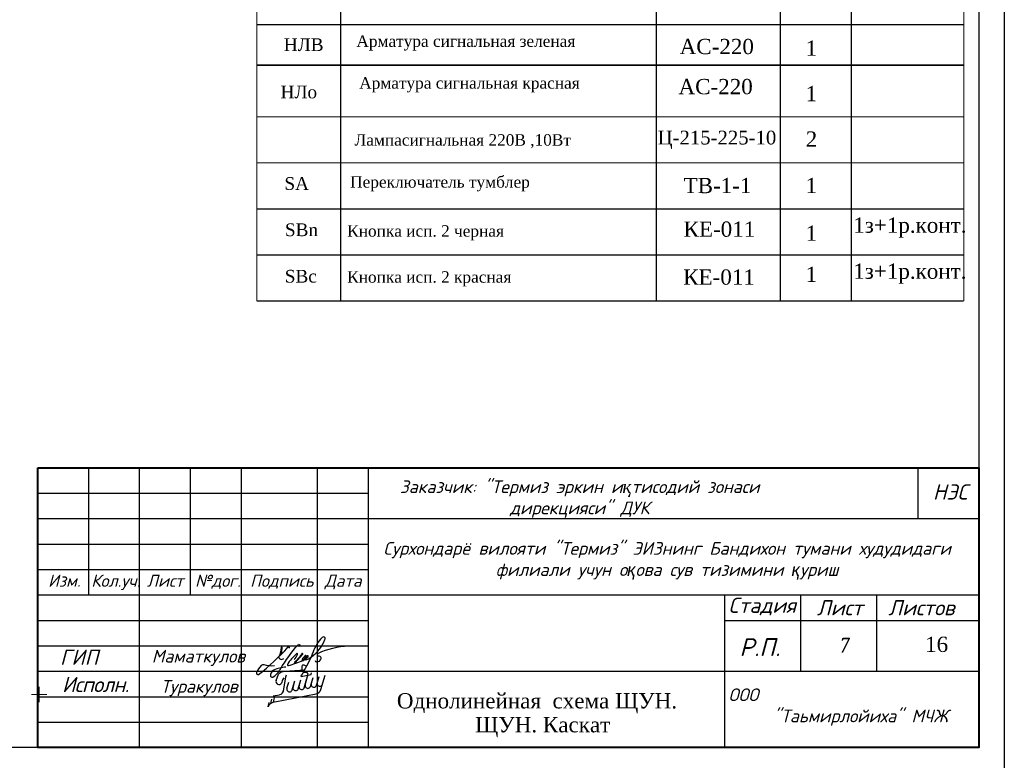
# Model space of a CAD drawing. Extents: x 10527 to 38813, y 13847 to 37526.
# Tile 39 of 256: x 35856 to 36049, y 33840 to 33985. Entities that reach past the tile are written whole.
import ezdxf

# ---------------------------------------------------------------- set-up
doc = ezdxf.new("R2010")
doc.units = 0
doc.header["$LTSCALE"] = 0.5
doc.header["$MEASUREMENT"] = 0
doc.layers.add('GEODS_POINT_GRID#_B', color=7, linetype='Continuous', true_color=0x000000)
doc.layers.add('P', color=7, linetype='Continuous')
doc.layers.add('Э-СХЕМА', color=7, linetype='Continuous', lineweight=20)
doc.layers.add('Элемент модели - Зона_Ном_пера__41', color=7, linetype='Continuous', lineweight=25)
doc.styles.add('--Times New Roman', font='times.ttf')
doc.styles.add('ISOCPEUR', font='isocpeui.ttf', dxfattribs={"height": 300})
doc.styles.add('OOO-Kazar', font='isocpeur.ttf', dxfattribs={"height": 300})
doc.styles.get("Standard").update_dxf_attribs({"font": 'times.ttf'})
doc.styles.add('TIMES NEW', font='times.ttf')

# ---------------------------------------------------------------- blocks, each defined once
blk = doc.blocks.new('CrossCoord_m1')
at = {"layer": 'GEODS_POINT_GRID#_B', "color": 3, "lineweight": 20, "true_color": 0x00ff00, "flags": 128}
for points in [[(-3, 0), (3, 0)], [(0, 3), (0, -3)]]:
    blk.add_lwpolyline(points, dxfattribs=at)
blk = doc.blocks.new('енаеар')
at = {"color": 5, "lineweight": 30, "ltscale": 100}
for points in [[(2775756, -500781), (2775800, -500660, -0.26657), (2775930, -500600), (2776320, -500570)], [(2775905, -500732, 0.104122), (2775865, -500812), (2775861, -500833)], [(2776388, -500654, 0.666286), (2776257, -500677, 0.666286)], [(2775729, -501198), (2776546, -501043, 0.273537), (2776637, -500959)]]:
    blk.add_lwpolyline(points, format="xyb", dxfattribs=at)
for points in [[(2775901, -500990), (2775947, -500710), (2775960, -500670)], [(2776250, -500700), (2776444, -500663), (2776454, -500633)], [(2776250, -500700), (2776258, -500673)], [(2776309, -500925), (2776362, -500745)], [(2776322, -500881), (2776362, -500745)], [(2776328, -500865), (2776388, -500654)], [(2776429, -500902), (2776482, -500722)], [(2776439, -500870), (2776481, -500722)], [(2776549, -500879), (2776601, -500700)], [(2776637, -500959), (2776719, -500679)], [(2775969, -500933), (2776003, -500813)], [(2776070, -500970), (2776123, -500790)], [(2776079, -500940), (2776122, -500790)], [(2776089, -500910), (2776123, -500790)], [(2776190, -500947), (2776242, -500768)], [(2776201, -500910), (2776242, -500768)], [(2776208, -500888), (2776242, -500768)], [(2775652, -501232), (2775671, -501148)], [(2775700, -501080), (2775820, -501060)], [(2775707, -501203), (2775727, -501119)], [(2775599, -501298), (2775618, -501214)]]:
    blk.add_lwpolyline(points, dxfattribs=at)
for centre, radius, start, end in [((2775812, -500800), 59.1, 161.6617, 325.8915), ((2775802, -500957), 104, 279.6859, 0.1623), ((2776020, -500950), 53.9, 161.5651, 349.2094), ((2776140, -500927), 53.9, 161.5651, 349.2094), ((2776259, -500905), 53.9, 161.5651, 349.2094), ((2776379, -500882), 53.9, 161.5651, 349.2094), ((2776499, -500859), 53.9, 161.5651, 349.2094), ((2776617, -500839), 53.9, 161.5651, 349.2094), ((2775765, -501379), 185, 101.288, 153.8492)]:
    blk.add_arc(centre, radius, start, end, dxfattribs=at)
blk = doc.blocks.new('2 Лайло')
at = {"color": 5, "lineweight": 30, "ltscale": 100}
for points in [[(2835430, -886930, 0.0997963), (2836784, -884956, 0.6711848), (2836459, -884556, 0.0918061), (2832640, -889070, 0.5697863), (2833090, -889446, 0.0924959), (2835880, -888310), (2838831, -884881, 1.0487229), (2838510, -884610, -0.0635172), (2835665, -887964, 0.749315), (2836129, -888489, 0.0576825), (2838940, -887230, 0.1188076), (2840300, -885630, 0.66771), (2839952, -885334, 0.0569221), (2838703, -886803, 0.8788279), (2839173, -887345, 0.0562181), (2841085, -885857, 0.9952462), (2840780, -885470, 0.1309776), (2839680, -886780, 0.6649566), (2839850, -887071, 0.1506579), (2842440, -885830, 0.1560771), (2847918, -878815, 1.0259242), (2846813, -878036, 0.120771), (2843130, -883850, -0.0475404), (2839410, -891490, -0.7227744), (2838720, -891330, -0.0915221), (2838820, -889340, -0.4991366), (2839300, -889110), (2840230, -889590)], [(2827360, -889570, -0.1061793), (2823120, -889140, 0.19071), (2821940, -889450, 0.1150572), (2820080, -892210, 0.6943743), (2820859, -893070, 0.0456854), (2832940, -881848, -0.871731), (2833250, -882330)], [(2832060, -890130, 0.1143931), (2827090, -891320, 0.3411049), (2825820, -893870, 0.4432524), (2826770, -894100, 0.1151467), (2829770, -890870, -0.0427712), (2837000, -880930, -0.8952041), (2837670, -881260), (2837486, -881633)], [(2830159, -884642, 0.0903848), (2830460, -882010, 0.6486397), (2830120, -882010, -0.1009124), (2829120, -885790, 0.6788591), (2831160, -886520)], [(2843940, -887400, 0.2683397), (2844540, -887870, 0.3712609), (2846430, -886600, 0.4192745), (2845640, -885670, -0.277164), (2844920, -885430, -0.3142166), (2845269, -884383, -0.0979697), (2857480, -881370)]]:
    blk.add_lwpolyline(points, format="xyb", dxfattribs=at)
blk = doc.blocks.new('ыв')
at = {"color": 7, "linetype": 'Continuous'}
for p, q in [((219455.2, 4533634.97), (219640.2, 4533634.97)), ((219455.2, 4533579.97), (219455.2, 4533634.97)), ((219465.2, 4533609.97), (219465.2, 4533634.97)), ((219475.2, 4533579.97), (219475.2, 4533634.97)), ((219485.2, 4533609.97), (219485.2, 4533634.97)), ((219495.2, 4533579.97), (219495.2, 4533634.97)), ((219510.2, 4533579.97), (219510.2, 4533634.97)), ((219520.2, 4533579.97), (219520.2, 4533634.97)), ((219520.2, 4533624.97), (219640.2, 4533624.97)), ((219455.2, 4533614.97), (219520.2, 4533614.97)), ((219455.2, 4533609.97), (219520.2, 4533609.97)), ((219520.2, 4533609.97), (219640.2, 4533609.97)), ((219590.2, 4533609.97), (219590.2, 4533579.97)), ((219605.2, 4533594.97), (219605.2, 4533609.97)), ((219620.14, 4533594.97), (219620.14, 4533609.97)), ((219590.2, 4533604.97), (219640.2, 4533604.97)), ((219520.2, 4533594.97), (219640.2, 4533594.97))]:
    blk.add_line(p, q, dxfattribs=at)
at = {"color": 7, "ltscale": 2}
blk.add_line((219628.2, 4533634.97), (219628.2, 4533624.97), dxfattribs=at)
at = {"lineweight": 40}
blk.add_lwpolyline([(219455.2, 4533634.97), (219640.2, 4533634.97), (219640.2, 4533579.97), (219455.2, 4533579.97)], close=True, dxfattribs=at)
at = {"color": 7, "linetype": 'Continuous'}
for points in [[(219455.2, 4533629.97), (219520.2, 4533629.97)], [(219455.2, 4533624.97), (219520.2, 4533624.97)], [(219455.2, 4533619.97), (219520.2, 4533619.97)], [(219455.2, 4533604.97), (219520.2, 4533604.97)], [(219455.2, 4533599.97), (219520.2, 4533599.97)], [(219455.2, 4533594.97), (219520.2, 4533594.97)], [(219455.2, 4533589.97), (219520.2, 4533589.97)], [(219455.2, 4533584.97), (219520.2, 4533584.97)]]:
    blk.add_lwpolyline(points, dxfattribs=at)
at = {"color": 5, "lineweight": 30, "xscale": 0.0004820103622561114, "yscale": 0.0004820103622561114, "zscale": 0.0004820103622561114}
blk.add_blockref('2 Лайло', (218138.89, 4534024.81), dxfattribs=at)
at = {"color": 3, "xscale": 0.01, "yscale": 0.01, "zscale": 0.01}
blk.add_blockref('енаеар', (191744.48, 4538600.97), dxfattribs=at)
at = {"layer": 'GEODS_POINT_GRID#_B', "color": 3, "true_color": 0x00ff00, "xscale": 0.5, "yscale": 0.5, "zscale": 0.5}
blk.add_blockref('CrossCoord_m1', (219455.45, 4533590.38), dxfattribs=at)
at = {"attachment_point": 5, "style": 'ISOCPEUR'}
for s, insert, char_height, width in [('Заказчик: "Термиз эркин и{\\fTimes New Roman|b0|i1|c204|p18;қ}тисодий зонаси\\Pдирекцияси" ДУК                                                          ', (219561.71, 4533628.83), 2.5005, 119.8228), ('Сурхондарё вилояти "Термиз" ЭИЗнинг Бандихон тумани худудидаги филиали учун о{\\fArial|b0|i1|c204|p34;қ}ова сув тизимини {\\fArial|b0|i1|c204|p34;қ}уриш', (219578.91, 4533616.68), 2.50048, 119.8228), ('ООО                               "Таьмирлойиха" МЧЖ', (219614.6, 4533587.93), 2.5005, 49.8095)]:
    blk.add_mtext(s, dxfattribs=dict(at, insert=insert, char_height=char_height, width=width))
at = {"color": 0, "linetype": 'Continuous', "lineweight": 5, "style": 'OOO-Kazar'}
for s, insert, char_height, attachment_point in [('{\\fISOCPEUR|b0|i1|c204|p34;НЭС}', (219634.58, 4533628.72), 3, 8), ('{\\fISOCPEUR|b0|i1|c204|p34;Изм.}', (219460.39, 4533613.97), 2.4, 2), ('{\\fISOCPEUR|b0|i1|c204|p34;Кол.уч.}', (219470.51, 4533613.97), 2.4, 2), ('{\\fISOCPEUR|b0|i1|c204|p34;Лист}', (219480.23, 4533613.97), 2.4, 2), ('{\\fISOCPEUR|b0|i1|c204|p34;№дог.}', (219490.59, 4533613.97), 2.4, 2), ('{\\fISOCPEUR|b0|i1|c204|p34;Подпись}', (219503.16, 4533613.97), 2.4, 2), ('{\\fISOCPEUR|b0|i1|c204|p34;Дата}', (219515.21, 4533613.97), 2.4, 2), ('{\\fISOCPEUR|b0|i1|c204|p34;Стадия}', (219597.61, 4533605.97), 3, 8), ('{\\fISOCPEUR|b0|i1|c204|p34;Лист }', (219612.85, 4533605.97), 3, 8), ('{\\fISOCPEUR|b0|i1|c204|p34;Листов }', (219628.89, 4533605.97), 3, 8), ('{\\fISOCPEUR|b0|i1|c204|p34;Р.П.}', (219597.15, 4533597.97), 3.5, 8), ('{\\fISOCPEUR|b0|i1|c204|p34;\\T0.95;Исполн.}', (219466.53, 4533593.88), 3, 2)]:
    blk.add_mtext(s, dxfattribs=dict(at, insert=insert, char_height=char_height, attachment_point=attachment_point))
at = {"color": 0, "ltscale": 0.1, "insert": (219629.62, 4533601.77), "char_height": 3, "attachment_point": 1}
blk.add_mtext_dynamic_manual_height_columns('16', width=9.8042, gutter_width=12.5, heights=[0], dxfattribs=at)
at = {"color": 0, "insert": (219459.55, 4533599.23), "char_height": 3, "attachment_point": 1}
blk.add_mtext('{\\fISOCPEUR|b0|i1|c204|p34;\\C256;ГИП}', dxfattribs=at)
at = {"char_height": 2.5005, "width": 21.8041}
for s, insert, attachment_point in [('{\\fISOCPEUR|b0|i1|c204|p34; Маматкулов}', (219476.01, 4533597.6), 4), ('{\\fISOCPEUR|b0|i1|c204|p34;Туракулов}', (219486.91, 4533591.66), 5)]:
    blk.add_mtext(s, dxfattribs=dict(at, insert=insert, attachment_point=attachment_point))

msp = doc.modelspace()

# ---------------------------------------------------------------- linework, layer by layer
at = {"color": 7, "linetype": 'Continuous', "lineweight": 5}
msp.add_line((36041.378, 34043.164, -629.582), (36041.378, 33929.905, -629.582), dxfattribs=at)
at = {"elevation": -629.582}
msp.add_lwpolyline([(35629.354, 34134.103), (36049.354, 34134.103), (36049.354, 33837.103), (35629.354, 33837.103)], close=True, dxfattribs=at)
at = {"linetype": 'Continuous', "lineweight": 30, "elevation": -629.582}
msp.add_lwpolyline([(35649.354, 34129.103), (36044.354, 34129.103), (36044.354, 33842.103), (35649.354, 33842.103)], close=True, dxfattribs=at)
at = {"layer": 'P', "lineweight": 5, "const_width": 0.254, "elevation": -629.582}
for points in [[(35918.911, 34043.164), (35918.911, 33929.905)], [(35980.947, 34043.164), (35980.947, 33929.905)], [(36005.307, 34043.164), (36005.307, 33929.905)], [(36019.294, 34043.164), (36019.294, 33929.905)], [(35902.401, 33929.905), (35902.401, 34030.287), (36041.378, 34030.287)], [(35903.442, 33984.197), (36041.378, 33984.197), (35902.401, 33984.197)], [(36041.378, 33984.197), (35902.401, 33984.197)], [(35903.442, 33976.294), (36041.378, 33976.294), (35902.401, 33976.294)], [(35903.442, 33976.242), (36041.378, 33976.242), (35902.401, 33976.242)], [(36041.378, 33966.1), (35902.401, 33966.1)], [(36041.378, 33957.051), (35902.401, 33957.051)], [(36041.378, 33948.002), (35902.401, 33948.002)], [(36041.378, 33938.954), (35902.401, 33938.954)], [(36041.378, 33938.954), (35902.401, 33938.954)], [(36041.378, 33929.905), (35902.401, 33929.905)]]:
    msp.add_lwpolyline(points, dxfattribs=at)

# ---------------------------------------------------------------- block references
at = {"color": 18, "true_color": 0x000000}
msp.add_blockref('ыв', (-183595.842, -4499737.865, -629.582), dxfattribs=at)

# ---------------------------------------------------------------- texts
at = {"lineweight": 5, "attachment_point": 1, "style": '--Times New Roman'}
for s, insert, char_height, width in [('АС-220', (35985.527, 33981.419), 3, 21.11533), ('1', (36010.305, 33981.114), 3, 21.11533), ('АС-220', (35985.302, 33973.544, -1259.164), 3, 21.11533), ('1', (36010.305, 33972.17), 3, 21.11533), ('Ц-215-225-10', (35981.193, 33963.371, -629.582), 2.7, 19.0038), ('2', (36010.305, 33963.226), 3, 21.11533), ('ТВ-1-1', (35986.298, 33954.094, -1259.164), 3, 21.11533), ('1', (36010.305, 33954.114), 3, 21.11533), ('1з+1р.конт.', (36019.642, 33946.304, -1259.164), 3, 21.11533), ('КЕ-011', (35986.298, 33945.518, -1259.164), 3, 21.11533), ('1', (36010.305, 33944.723), 3, 21.11533), ('1', (36010.305, 33936.644), 3, 21.11533), ('1з+1р.конт.', (36019.642, 33937.255, -1259.164), 3, 21.11533), ('КЕ-011', (35986.222, 33936.099, -1259.164), 3, 21.11533)]:
    msp.add_mtext(s, dxfattribs=dict(at, insert=insert, char_height=char_height, width=width))
at = {"color": 0, "lineweight": 15, "ltscale": 0.1, "insert": (36017.535, 33862.218), "char_height": 2.941, "width": 26.96073, "attachment_point": 5, "style": 'ISOCPEUR'}
msp.add_mtext('7', dxfattribs=at)
at = {"layer": 'Э-СХЕМА', "lineweight": 5, "ltscale": 0.01, "attachment_point": 1, "style": '--Times New Roman'}
for s, insert, char_height, width in [('{\\C256;\\c0;НЛВ}', (35907.715, 33981.532, 629.582), 2.5, 10.00862), ('{\\C256;\\c0;Арматура сигнальная зеленая}', (35921.979, 33982.106), 2.25, 47.02838), ('{\\C256;\\c0;Арматура сигнальная красная}', (35922.531, 33973.887), 2.25, 47.02838), ('{\\C256;\\c0;НЛо}', (35907.072, 33972.233, 629.582), 2.5, 10.00862), ('{\\C256;\\c0;Лампасигнальная 220В ,10Вт}', (35921.616, 33962.684), 2.25, 47.02838), ('{\\C256;\\c0;SА}', (35907.828, 33954.245), 2.5, 10.00862), ('{\\C256;\\c0;Переключатель тумблер}', (35920.746, 33954.429, -629.582), 2.25, 47.02838), ('{\\C256;\\c0;SBn}', (35907.936, 33945.144, 629.582), 2.5, 10.00862), ('{\\C256;\\c0;Кнопка исп. 2 черная}', (35920.172, 33944.793), 2.25, 47.02838), ('{\\C256;\\c0;SBc}', (35907.896, 33936.013, 629.582), 2.5, 10.00862), ('{\\C256;\\c0;Кнопка исп. 2 красная}', (35920.172, 33935.744), 2.25, 47.02838)]:
    msp.add_mtext(s, dxfattribs=dict(at, insert=insert, char_height=char_height, width=width))
at = {"layer": 'Элемент модели - Зона_Ном_пера__41', "color": 0, "linetype": 'Continuous', "lineweight": 5, "char_height": 3, "width": 67.80431, "attachment_point": 5, "style": 'TIMES NEW'}
for s, insert in [('Однолинейная  схема ЩУН{\\fTimes New Roman|b0|i0|c186|p18;.}', (35957.476, 33850.816, -629.582)), ('ЩУН{\\fTimes New Roman|b0|i0|c186|p18;.} Каскат', (35958.604, 33846.116, -629.582))]:
    msp.add_mtext(s, dxfattribs=dict(at, insert=insert))

doc.saveas('drawing.dxf')
